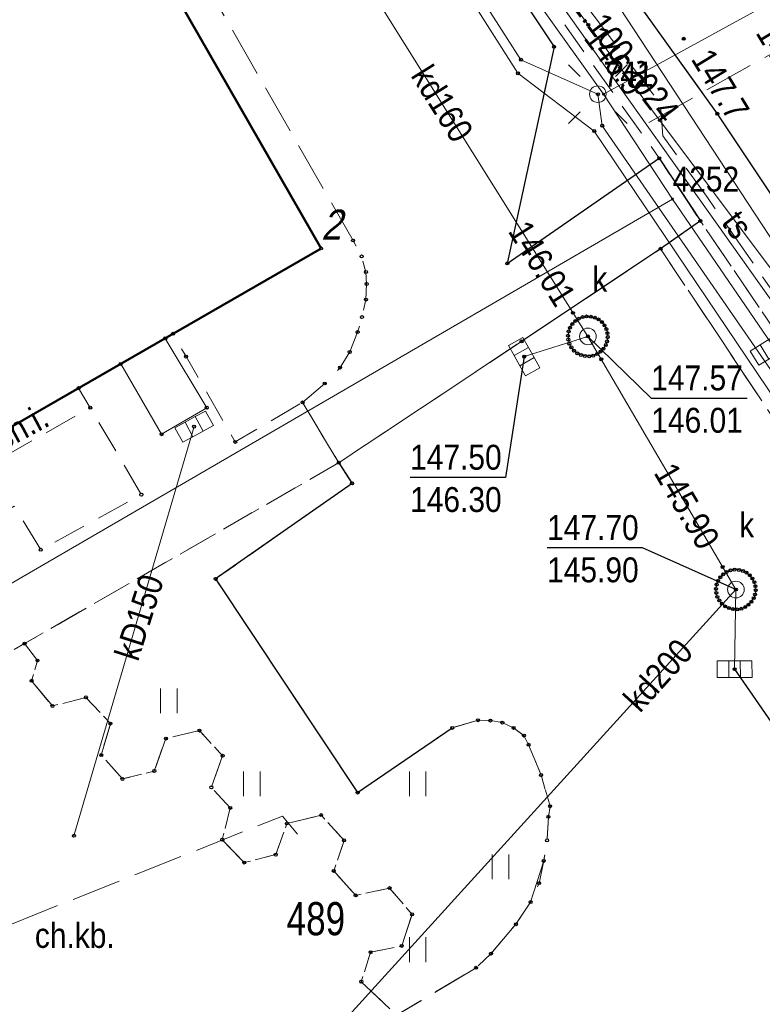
# Model space of a CAD drawing. Header units: metres. Extents: x 5551907 to 5556416, y 5709283 to 5712755.
# Tile 20 of 100: x 5554415 to 5554437, y 5710538 to 5710568. Entities that reach past the tile are written whole.
import ezdxf
from ezdxf.enums import TextEntityAlignment as Align

# ---------------------------------------------------------------- set-up
doc = ezdxf.new("R2010")
doc.units = ezdxf.units.M
for name, pattern in [('1.0_0.5', [1.5, 1, -0.5]), ('1.5_0.5', [2, 1.5, -0.5]), ('219-500', [0])]:
    doc.linetypes.add(name, pattern=pattern)
doc.layers.get('0').update_dxf_attribs({"color": 2, "lineweight": 5})
doc.styles.get("Standard").update_dxf_attribs({"font": 'Working1250', "width": 0.75})

# ---------------------------------------------------------------- blocks, each defined once
blk = doc.blocks.new('PUNKTBUD')
at = {"color": 0}
blk.add_circle((0, 0), 0.045, dxfattribs=at)
blk = doc.blocks.new('203')
at = {"linetype": 'Continuous', "lineweight": 0}
h = blk.add_hatch(color=0, dxfattribs=at)
edge = h.paths.add_edge_path()
edge.add_arc((0, 0), 0.045, 0, 360)
blk = doc.blocks.new('PW01')
at = {"linetype": 'Continuous', "lineweight": 13}
h = blk.add_hatch(color=0, dxfattribs=at)
edge = h.paths.add_edge_path()
edge.add_arc((0, 0), 0.045, 0, 360)
blk = doc.blocks.new('SM01')
at = {"color": 0, "linetype": 'Continuous', "lineweight": 13}
for p, q in [((-0.53, 0.531), (-0.883, 0.884)), ((0.531, 0.531), (0.884, 0.884)), ((-0.53, -0.53), (-0.883, -0.883)), ((0.531, -0.53), (0.884, -0.883))]:
    blk.add_line(p, q, dxfattribs=at)
blk.add_circle((0, 0), 0.25, dxfattribs=at)
blk = doc.blocks.new('US22')
at = {"color": 0, "linetype": 'Continuous', "lineweight": 13}
blk.add_circle((0, 0), 0.25, dxfattribs=at)
blk = doc.blocks.new('US05')
at = {"color": 0, "linetype": 'Continuous', "lineweight": 13}
for p, q in [((-0.525, -0.25), (-0.525, 0.25)), ((-0.525, 0.25), (-0.175, 0.25)), ((-0.175, -0.25), (-0.175, 0.25)), ((-0.175, 0.25), (0.175, 0.25)), ((0.175, -0.25), (0.175, 0.25)), ((0.175, 0.25), (0.525, 0.25)), ((0.525, -0.25), (0.525, 0.25)), ((-0.525, -0.25), (-0.175, -0.25)), ((-0.175, -0.25), (0.175, -0.25)), ((0.175, -0.25), (0.525, -0.25))]:
    blk.add_line(p, q, dxfattribs=at)
blk = doc.blocks.new('TU04')
at = {"color": 0, "linetype": 'Continuous', "lineweight": 13}
for p, q in [((0, 0), (0, 0.75)), ((0.5, 0), (0.5, 0.75))]:
    blk.add_line(p, q, dxfattribs=at)
blk = doc.blocks.new('PIKIETAW1891')
at = {"color": 0}
blk.add_circle((0, 0), 0.045, dxfattribs=at)

msp = doc.modelspace()

# ---------------------------------------------------------------- linework, layer by layer
at = {"layer": '218-kontur użytku gruntowego', "color": 3, "linetype": 'CONTINUOUS', "lineweight": 18, "flags": 128}
for points in [[(5554432.55, 5710565.37), (5554419.53, 5710583.6)], [(5554419.53, 5710583.6), (5554432.55, 5710565.37)], [(5554434.63, 5710562.21), (5554432.55, 5710565.37)], [(5554432.55, 5710565.37), (5554434.63, 5710562.21)], [(5554397.9, 5710540.87), (5554434.63, 5710562.21)], [(5554434.63, 5710562.21), (5554397.9, 5710540.87)], [(5554450.09, 5710539.61), (5554434.63, 5710562.21)], [(5554434.63, 5710562.21), (5554450.09, 5710539.61)]]:
    msp.add_lwpolyline(points, dxfattribs=at)
at = {"layer": '219-działka ewidencyjna', "color": 7, "linetype": '219-500', "lineweight": 18, "flags": 128}
for points in [[(5554419.53, 5710583.6), (5554432.55, 5710565.37)], [(5554441.5, 5710570.28), (5554432.55, 5710565.37)], [(5554432.55, 5710565.37), (5554434.63, 5710562.21)], [(5554434.63, 5710562.21), (5554397.9, 5710540.87)], [(5554434.63, 5710562.21), (5554450.09, 5710539.61)]]:
    msp.add_lwpolyline(points, dxfattribs=at)
at = {"layer": '312-budynek ewidencyjny', "color": 7, "linetype": 'CONTINUOUS', "lineweight": 50, "flags": 128}
for points in [[(5554417.89, 5710571.44), (5554424.04, 5710560.72)], [(5554424.04, 5710560.72), (5554402.22, 5710548.16)]]:
    msp.add_lwpolyline(points, dxfattribs=at)
at = {"layer": 'chodnik', "color": 7, "linetype": '1.0_0.5', "lineweight": 18, "flags": 128}
for points in [[(5554409.6, 5710545.62), (5554415.1, 5710548.81), (5554424.57, 5710554.26), (5554423.48, 5710556.08), (5554421.45, 5710554.89), (5554419.97, 5710557.46), (5554419.57, 5710558.15), (5554416.73, 5710556.51), (5554417.08, 5710555.92), (5554418.62, 5710553.3), (5554415.59, 5710551.64), (5554414.79, 5710552.95), (5554411.31, 5710550.93), (5554410.54, 5710552.2), (5554410.21, 5710552.76), (5554407.17, 5710551.01), (5554407.6, 5710550.29), (5554409.1, 5710547.77), (5554402.53, 5710543.98), (5554402, 5710544.89), (5554401.03, 5710544.35), (5554386.59, 5710567.79), (5554374.1, 5710581.99), (5554358.19, 5710600.16), (5554356.05, 5710597.82), (5554384.2, 5710565.77), (5554398.04, 5710543.15), (5554393.98, 5710542.22), (5554393.69, 5710541.86), (5554394.87, 5710540.63), (5554399, 5710541.59), (5554401.02, 5710538.25), (5554402.9, 5710535.82), (5554401.94, 5710535.09), (5554403.5, 5710533.11), (5554404.4, 5710533.82), (5554408.42, 5710528.67), (5554407.51, 5710528), (5554409.02, 5710525.97), (5554409.97, 5710526.73), (5554411.75, 5710524.49), (5554416.03, 5710519.11), (5554418.7, 5710520.56), (5554418.31, 5710521.08), (5554416.25, 5710523.69), (5554414.24, 5710526.31), (5554408.62, 5710533.5), (5554406.48, 5710536.28), (5554403.82, 5710539.7), (5554402.71, 5710541.62)], [(5554450.55, 5710542.97), (5554444.67, 5710551.74), (5554435.98, 5710564.78), (5554432.11, 5710570.18), (5554429.32, 5710574.04), (5554424.96, 5710579.93), (5554421.57, 5710584.7), (5554420.33, 5710583.2), (5554423.22, 5710578.68), (5554430.43, 5710568.81), (5554434.23, 5710563.44), (5554435.47, 5710561.55), (5554438.15, 5710557.6), (5554442.92, 5710550.53), (5554448.71, 5710541.81)], [(5554410.54, 5710552.2), (5554417.08, 5710555.92), (5554416.73, 5710556.51), (5554410.21, 5710552.76)], [(5554416.25, 5710523.69), (5554418.31, 5710521.08), (5554418.67, 5710522.47), (5554419.62, 5710522.66), (5554419.96, 5710523.65), (5554420.91, 5710523.88), (5554421.2, 5710524.77), (5554422.2, 5710524.98), (5554422.57, 5710526.02), (5554423, 5710526.28), (5554422.56, 5710527.53), (5554422.21, 5710528.72), (5554422.02, 5710529.61), (5554421.77, 5710529.57), (5554421.44, 5710528.53), (5554420.47, 5710528.35), (5554419.81, 5710529.04), (5554418.81, 5710528.84), (5554418.15, 5710529.53), (5554418.42, 5710530.5), (5554419.35, 5710530.72), (5554419.67, 5710531.68), (5554418.95, 5710532.49), (5554419.29, 5710533.47), (5554420.27, 5710533.65), (5554420.91, 5710532.95), (5554421.91, 5710533.16), (5554422.21, 5710534.11), (5554421.54, 5710534.91), (5554421.77, 5710535.86), (5554422.76, 5710536.09), (5554423.1, 5710537.09), (5554424.01, 5710537.29), (5554424.79, 5710536.43), (5554425.05, 5710536.67), (5554426.14, 5710537.52), (5554426.31, 5710537.61), (5554425.25, 5710538.62), (5554425.53, 5710539.51), (5554426.47, 5710539.7), (5554426.78, 5710540.65), (5554426.1, 5710541.44), (5554425.08, 5710541.22), (5554424.42, 5710541.96), (5554424.73, 5710542.88), (5554424.04, 5710543.64), (5554423.01, 5710543.39), (5554422.67, 5710542.45), (5554421.72, 5710542.21), (5554421.06, 5710542.9), (5554421.3, 5710543.86), (5554420.73, 5710544.48), (5554421.07, 5710545.43), (5554420.37, 5710546.19), (5554419.36, 5710545.95), (5554419.01, 5710544.97), (5554418.05, 5710544.73), (5554417.41, 5710545.45), (5554417.69, 5710546.4), (5554416.95, 5710547.19), (5554415.94, 5710546.93), (5554415.31, 5710547.69), (5554415.49, 5710548.3), (5554415.1, 5710548.81), (5554409.6, 5710545.62), (5554409.85, 5710545.29), (5554409.61, 5710544.58), (5554410.32, 5710543.84), (5554410.11, 5710542.98), (5554409.12, 5710542.67), (5554408.87, 5710541.88), (5554407.93, 5710541.56), (5554407.56, 5710540.65), (5554406.63, 5710540.37), (5554406.32, 5710539.35), (5554407.01, 5710538.56), (5554408, 5710538.75), (5554408.63, 5710538.15), (5554408.4, 5710537.11), (5554406.64, 5710536.67), (5554406.48, 5710536.28), (5554408.62, 5710533.5), (5554409.27, 5710533.64), (5554409.59, 5710534.56), (5554410.45, 5710534.8), (5554411.15, 5710534.11), (5554412.14, 5710534.31), (5554412.82, 5710533.65), (5554412.59, 5710532.68), (5554413.31, 5710531.94), (5554414.26, 5710532.12), (5554414.9, 5710531.46), (5554414.67, 5710530.56), (5554413.74, 5710530.3), (5554413.39, 5710529.31), (5554414.05, 5710528.59), (5554413.81, 5710527.68), (5554414.53, 5710526.85), (5554415.56, 5710527.04), (5554416.17, 5710526.44), (5554415.88, 5710525.47), (5554416.58, 5710524.67)]]:
    msp.add_lwpolyline(points, close=True, dxfattribs=at)
at = {"layer": 'inny obiekt trwale związany z budynkiem (powierzchnia)', "color": 7, "linetype": 'CONTINUOUS', "lineweight": 18, "flags": 128}
msp.add_lwpolyline([(5554418, 5710557.24), (5554419.23, 5710555.12), (5554420.59, 5710555.92), (5554419.34, 5710558.01)], close=True, dxfattribs=at)
at = {"layer": 'jezdnia', "color": 7, "linetype": '1.5_0.5', "lineweight": 18, "flags": 128}
for points in [[(5554450.55, 5710542.97), (5554456.35, 5710545.55), (5554453.9, 5710549.14), (5554446.31, 5710560.51), (5554445.95, 5710561.98), (5554441.22, 5710568.77), (5554439.95, 5710569.9), (5554438.36, 5710572.05), (5554434.35, 5710577.59), (5554431.23, 5710581.96), (5554429.47, 5710584.39), (5554421.57, 5710584.7), (5554424.96, 5710579.93), (5554429.32, 5710574.04), (5554432.11, 5710570.18), (5554435.98, 5710564.78), (5554444.67, 5710551.74)], [(5554420.99, 5710581.56), (5554418.77, 5710584.58), (5554415.21, 5710582.59), (5554414.55, 5710582.34), (5554414.11, 5710582.2), (5554413.55, 5710582.13), (5554413.04, 5710582.14), (5554412.51, 5710582.29), (5554411.66, 5710582.55), (5554414.34, 5710577.69), (5554415.17, 5710577.59), (5554415.54, 5710577.46), (5554425, 5710560.96), (5554425.26, 5710560.48), (5554425.39, 5710560.01), (5554425.41, 5710559.65), (5554425.39, 5710559.18), (5554425.27, 5710558.65), (5554425.14, 5710558.2), (5554424.9, 5710557.6), (5554424.61, 5710557.13), (5554424.15, 5710556.65), (5554423.48, 5710556.08), (5554424.57, 5710554.26), (5554430.08, 5710557.92), (5554434.27, 5710560.71), (5554435.47, 5710561.55), (5554434.23, 5710563.44), (5554429.65, 5710560.27), (5554431.06, 5710566.8), (5554425.95, 5710574.48), (5554423.58, 5710577.82), (5554422.28, 5710573.08), (5554419.3, 5710578.33), (5554419.24, 5710578.65), (5554419.27, 5710578.99), (5554419.4, 5710579.6), (5554419.7, 5710580.14), (5554420.07, 5710580.7), (5554420.73, 5710581.38)], [(5554423.49, 5710524.76), (5554423.5, 5710524.08), (5554423.27, 5710523.12), (5554422.19, 5710520.04), (5554424.16, 5710521.11), (5554428.59, 5710523.58), (5554433.01, 5710525.89), (5554429.02, 5710525.66), (5554428.06, 5710526.15), (5554427.22, 5710526.64), (5554426.77, 5710527.04), (5554426.29, 5710528.2), (5554426.08, 5710528.67), (5554425.81, 5710529.6), (5554425.75, 5710529.8), (5554425.68, 5710530.16), (5554425.67, 5710530.74), (5554425.75, 5710531.22), (5554425.92, 5710531.76), (5554426.18, 5710532.33), (5554426.53, 5710532.87), (5554426.9, 5710533.34), (5554427.37, 5710533.84), (5554427.88, 5710534.29), (5554431.3, 5710536.35), (5554431.9, 5710536.68), (5554432.79, 5710537.03), (5554433.3, 5710537.11), (5554433.82, 5710537.08), (5554434.46, 5710536.98), (5554435.04, 5710536.81), (5554435.57, 5710536.62), (5554436.05, 5710536.38), (5554436.49, 5710536.06), (5554436.99, 5710535.62), (5554437.38, 5710535.1), (5554439.15, 5710532.63), (5554448.02, 5710538.58), (5554448.29, 5710538.82), (5554448.5, 5710539), (5554448.52, 5710539.31), (5554434.27, 5710560.71), (5554430.08, 5710557.92), (5554424.57, 5710554.26), (5554424.97, 5710553.64), (5554420.86, 5710550.76), (5554425.14, 5710544.32), (5554427.99, 5710546.27), (5554428.77, 5710546.5), (5554429.14, 5710546.49), (5554429.5, 5710546.43), (5554429.84, 5710546.27), (5554430.15, 5710546.04), (5554430.29, 5710545.76), (5554430.67, 5710544.85), (5554430.94, 5710543.91), (5554430.89, 5710543.59), (5554430.85, 5710542.88), (5554430.75, 5710542.26), (5554430.35, 5710541.02), (5554429.91, 5710540.35), (5554429.16, 5710539.47), (5554428.71, 5710539.04), (5554426.31, 5710537.61), (5554426.14, 5710537.52), (5554425.05, 5710536.67), (5554424.79, 5710536.43), (5554424.46, 5710536.13), (5554423.82, 5710535.42), (5554423.29, 5710534.63), (5554422.8, 5710533.88), (5554422.53, 5710533.17), (5554422.22, 5710532.26), (5554421.97, 5710531.2), (5554422.02, 5710529.61), (5554422.21, 5710528.72), (5554422.56, 5710527.53), (5554423, 5710526.28), (5554423.34, 5710525.67), (5554423.44, 5710525.37)]]:
    msp.add_lwpolyline(points, close=True, dxfattribs=at)
at = {"layer": 'komora podziemna', "color": 34, "linetype": 'CONTINUOUS', "lineweight": 18, "flags": 128}
for points in [[(5554431.66, 5710557.64), (5554431.58, 5710557.74), (5554431.52, 5710557.85), (5554431.49, 5710557.97), (5554431.48, 5710558.09), (5554431.5, 5710558.22), (5554431.54, 5710558.33), (5554431.61, 5710558.44), (5554431.7, 5710558.53), (5554431.8, 5710558.6), (5554431.92, 5710558.65), (5554432.04, 5710558.67), (5554432.17, 5710558.66), (5554432.29, 5710558.63), (5554432.4, 5710558.58), (5554432.5, 5710558.5), (5554432.58, 5710558.4), (5554432.64, 5710558.29), (5554432.67, 5710558.17), (5554432.68, 5710558.05), (5554432.66, 5710557.92), (5554432.62, 5710557.81), (5554432.55, 5710557.7), (5554432.46, 5710557.61), (5554432.36, 5710557.54), (5554432.24, 5710557.49), (5554432.12, 5710557.47), (5554431.99, 5710557.48), (5554431.87, 5710557.51), (5554431.76, 5710557.56)], [(5554436.12, 5710550.01), (5554436.04, 5710550.11), (5554435.98, 5710550.22), (5554435.95, 5710550.34), (5554435.94, 5710550.46), (5554435.96, 5710550.59), (5554436, 5710550.7), (5554436.07, 5710550.81), (5554436.16, 5710550.9), (5554436.26, 5710550.97), (5554436.38, 5710551.02), (5554436.5, 5710551.04), (5554436.63, 5710551.03), (5554436.75, 5710551), (5554436.86, 5710550.95), (5554436.96, 5710550.87), (5554437.04, 5710550.77), (5554437.1, 5710550.66), (5554437.13, 5710550.54), (5554437.14, 5710550.42), (5554437.12, 5710550.29), (5554437.08, 5710550.18), (5554437.01, 5710550.07), (5554436.92, 5710549.98), (5554436.82, 5710549.91), (5554436.7, 5710549.86), (5554436.58, 5710549.84), (5554436.45, 5710549.85), (5554436.33, 5710549.88), (5554436.22, 5710549.93)]]:
    msp.add_lwpolyline(points, close=True, dxfattribs=at)
at = {"layer": 'krawężnik', "color": 7, "linetype": 'CONTINUOUS', "lineweight": 25, "flags": 128}
for points in [[(5554421.57, 5710584.7), (5554424.96, 5710579.93), (5554429.32, 5710574.04), (5554432.11, 5710570.18), (5554435.98, 5710564.78), (5554444.67, 5710551.74), (5554450.55, 5710542.97)], [(5554423.58, 5710577.82), (5554425.95, 5710574.48), (5554431.06, 5710566.8), (5554429.65, 5710560.27), (5554434.23, 5710563.44), (5554435.47, 5710561.55), (5554434.27, 5710560.71), (5554430.08, 5710557.92)], [(5554424.57, 5710554.26), (5554424.97, 5710553.64), (5554420.86, 5710550.76), (5554425.14, 5710544.32), (5554427.99, 5710546.27)]]:
    msp.add_lwpolyline(points, dxfattribs=at)
at = {"layer": 'przewód elektroenergetyczny podziemny', "color": 1, "linetype": 'CONTINUOUS', "lineweight": 18, "flags": 128}
msp.add_lwpolyline([(5554447.43, 5710536.26), (5554449.38, 5710538.96), (5554449.1, 5710539.91), (5554446.11, 5710544.72), (5554432.51, 5710564.42), (5554432.38, 5710565.37), (5554430.06, 5710566.41), (5554417.46, 5710586.08)], dxfattribs=at)
at = {"layer": 'przewód elektroenergetyczny podziemny - ob. projektowany', "color": 1, "linetype": '1.5_0.5', "lineweight": 18, "flags": 128}
msp.add_lwpolyline([(5554423.33, 5710543.07), (5554422.87, 5710543.61), (5554407.43, 5710537.46), (5554406.5, 5710536.2), (5554402.12, 5710535.99)], dxfattribs=at)
at = {"layer": 'przewód kanalizacyjny', "color": 34, "linetype": 'CONTINUOUS', "lineweight": 18, "flags": 128}
for points in [[(5554436.54, 5710550.44), (5554432.08, 5710558.07), (5554421.68, 5710574.68), (5554420.88, 5710581.74)], [(5554430.16, 5710557.46), (5554432.08, 5710558.07)], [(5554416.59, 5710543.02), (5554420.21, 5710555.35)], [(5554430.94, 5710510.08), (5554421.93, 5710525.08), (5554420.92, 5710527.11), (5554423.38, 5710535.95), (5554436.54, 5710550.44)], [(5554436.54, 5710550.44), (5554436.5, 5710548.04)]]:
    msp.add_lwpolyline(points, dxfattribs=at)
at = {"layer": 'przewód telekomunikacyjny podziemny', "color": 30, "linetype": 'CONTINUOUS', "lineweight": 18, "flags": 128}
for points in [[(5554446.39, 5710546), (5554438, 5710558.61), (5554420.23, 5710583.63), (5554400.56, 5710611.46), (5554390.86, 5710625.65), (5554379.37, 5710640.87), (5554363.85, 5710660.95), (5554356.41, 5710670.49), (5554340.96, 5710690.97), (5554324.08, 5710713.52), (5554322.07, 5710717.37), (5554318.83, 5710725.14), (5554317.4, 5710729.49), (5554313.96, 5710747.36), (5554310.1, 5710767.3), (5554307.07, 5710783.72), (5554304.42, 5710793.03), (5554300.46, 5710804.82), (5554292.87, 5710822.58)], [(5554463.96, 5710526.5), (5554462.85, 5710526.03), (5554461.35, 5710526.43), (5554450.63, 5710541.17), (5554432.61, 5710568.64), (5554418.97, 5710587.2), (5554405.21, 5710606.55), (5554390.24, 5710627.44), (5554367.89, 5710656.4), (5554350.5, 5710678.99), (5554328.33, 5710708.59), (5554322.14, 5710717.73), (5554320.14, 5710722.26), (5554317.97, 5710729.06), (5554315.34, 5710738.47), (5554308.85, 5710776.34), (5554305.91, 5710789.01), (5554301.93, 5710801.22), (5554298.1, 5710811.71)], [(5554451.62, 5710615.26), (5554451.25, 5710615.01), (5554445.5, 5710612.03), (5554439.88, 5710609.43), (5554431.8, 5710606.18), (5554420.5, 5710599.89), (5554413.04, 5710595.05), (5554418.43, 5710587.27), (5554421.85, 5710580.69), (5554423.62, 5710578.89), (5554425.07, 5710576.9), (5554428.95, 5710571.78), (5554432.09, 5710567.46), (5554439.67, 5710557.33), (5554446.17, 5710546.45), (5554449.55, 5710541.81), (5554450.74, 5710539.67), (5554440.28, 5710534.28), (5554434.87, 5710531.22), (5554426.77, 5710526.7), (5554421.99, 5710524.3), (5554412.76, 5710518.69), (5554409.67, 5710523.11), (5554408.89, 5710523.91)], [(5554417.46, 5710586.08), (5554417.53, 5710585.55), (5554429.97, 5710566), (5554432.27, 5710564.26), (5554445.48, 5710544.65), (5554445.62, 5710544.44), (5554445.73, 5710544.23), (5554449.01, 5710539.11), (5554441.92, 5710533.29), (5554441.76, 5710533.08), (5554441.56, 5710532.94), (5554421.13, 5710522.34)]]:
    msp.add_lwpolyline(points, dxfattribs=at)
at = {"layer": 'przewód telekomunikacyjny podziemny - ob. projektowany', "color": 30, "linetype": '1.5_0.5', "lineweight": 18, "flags": 128}
for points in [[(5554463.96, 5710526.5), (5554463.32, 5710526.04), (5554458.17, 5710524.26), (5554457.12, 5710523.86), (5554448.01, 5710540.49), (5554448.84, 5710543.27), (5554441.72, 5710554.37), (5554440.62, 5710555.15), (5554435.68, 5710562.26), (5554434.34, 5710564.11), (5554434.27, 5710565.07), (5554430.76, 5710569.72), (5554423.75, 5710578.99), (5554423.15, 5710579.08), (5554422.39, 5710580.23), (5554421.55, 5710581.5), (5554419.86, 5710584.76), (5554419.35, 5710585.14), (5554418.6, 5710585.59), (5554412.3, 5710594.62), (5554404.98, 5710604.98), (5554400.32, 5710611.51), (5554397.29, 5710615.98), (5554393.83, 5710620.82), (5554393.17, 5710620.36)], [(5554433.92, 5710564.52), (5554442.34, 5710569.24), (5554445.79, 5710570.61), (5554446.81, 5710571.3), (5554448.6, 5710572.49), (5554454.86, 5710576.18), (5554456.75, 5710577.29), (5554461.6, 5710580.24), (5554461.94, 5710580.44), (5554466.03, 5710583.31), (5554471.26, 5710586.77), (5554470.75, 5710587.7)]]:
    msp.add_lwpolyline(points, dxfattribs=at)
at = {"layer": 'rzedna-Atr2', "color": 7, "flags": 128}
for points in [[(5554432.08, 5710558.07), (5554433.99, 5710556.21), (5554436.881, 5710556.21)], [(5554430.16, 5710557.46), (5554429.6, 5710553.82), (5554426.72, 5710553.82)], [(5554436.54, 5710550.44), (5554433.73, 5710551.7), (5554430.85, 5710551.7)], [(5554436.5, 5710548.04), (5554438.15, 5710545.66), (5554440.743, 5710545.66)]]:
    msp.add_lwpolyline(points, dxfattribs=at)
at = {"layer": 'trawnik', "color": 7, "linetype": '1.0_0.5', "lineweight": 18, "flags": 128}
for points in [[(5554434.27, 5710560.71), (5554448.52, 5710539.31), (5554448.5, 5710539), (5554448.29, 5710538.82), (5554448.02, 5710538.58), (5554439.15, 5710532.63), (5554437.38, 5710535.1), (5554436.99, 5710535.62), (5554436.49, 5710536.06), (5554436.05, 5710536.38), (5554435.57, 5710536.62), (5554435.04, 5710536.81), (5554434.46, 5710536.98), (5554433.82, 5710537.08), (5554433.3, 5710537.11), (5554432.79, 5710537.03), (5554431.9, 5710536.68), (5554431.3, 5710536.35), (5554427.88, 5710534.29), (5554427.37, 5710533.84), (5554426.9, 5710533.34), (5554426.53, 5710532.87), (5554426.18, 5710532.33), (5554425.92, 5710531.76), (5554425.75, 5710531.22), (5554425.67, 5710530.74), (5554425.68, 5710530.16), (5554425.75, 5710529.8), (5554426.66, 5710529.81), (5554427.12, 5710529.62), (5554427.49, 5710529.3), (5554428.18, 5710528.57), (5554428.79, 5710528.12), (5554429.42, 5710527.8), (5554429.99, 5710527.54), (5554430.48, 5710527.46), (5554431.07, 5710527.51), (5554431.66, 5710527.63), (5554435.72, 5710529.81), (5554438.66, 5710531.16), (5554443.32, 5710533.38), (5554446.27, 5710534.72), (5554446.81, 5710535.06), (5554447.23, 5710535.45), (5554447.66, 5710536.04), (5554447.97, 5710536.56), (5554448.33, 5710537.37), (5554448.59, 5710538.09), (5554448.82, 5710538.89), (5554448.86, 5710539.7), (5554448.82, 5710540.79), (5554448.71, 5710541.81), (5554442.92, 5710550.53), (5554438.15, 5710557.6), (5554435.47, 5710561.55)], [(5554425.14, 5710544.32), (5554420.86, 5710550.76), (5554424.97, 5710553.64), (5554424.57, 5710554.26), (5554415.1, 5710548.81), (5554415.49, 5710548.3), (5554415.31, 5710547.69), (5554415.94, 5710546.93), (5554416.95, 5710547.19), (5554417.69, 5710546.4), (5554417.41, 5710545.45), (5554418.05, 5710544.73), (5554419.01, 5710544.97), (5554419.36, 5710545.95), (5554420.37, 5710546.19), (5554421.07, 5710545.43), (5554420.73, 5710544.48), (5554421.3, 5710543.86), (5554421.06, 5710542.9), (5554421.72, 5710542.21), (5554422.67, 5710542.45), (5554423.01, 5710543.39), (5554424.04, 5710543.64), (5554424.73, 5710542.88), (5554424.42, 5710541.96), (5554425.08, 5710541.22), (5554426.1, 5710541.44), (5554426.78, 5710540.65), (5554426.47, 5710539.7), (5554425.53, 5710539.51), (5554425.25, 5710538.62), (5554426.31, 5710537.61), (5554428.71, 5710539.04), (5554429.16, 5710539.47), (5554429.91, 5710540.35), (5554430.35, 5710541.02), (5554430.61, 5710541.59), (5554430.75, 5710542.26), (5554430.85, 5710542.88), (5554430.89, 5710543.59), (5554430.94, 5710543.91), (5554430.67, 5710544.85), (5554430.29, 5710545.76), (5554430.15, 5710546.04), (5554429.84, 5710546.27), (5554429.5, 5710546.43), (5554429.14, 5710546.49), (5554428.77, 5710546.5), (5554427.99, 5710546.27)]]:
    msp.add_lwpolyline(points, close=True, dxfattribs=at)

# ---------------------------------------------------------------- block references
at = {"layer": '203-punkt graniczny', "color": 7, "linetype": 'CONTINUOUS', "lineweight": 18}
for p in [(5554432.55, 5710565.37), (5554434.63, 5710562.21)]:
    msp.add_blockref('203', p, dxfattribs=at)
at = {"layer": 'kratka ściekowa', "color": 34, "linetype": 'CONTINUOUS', "lineweight": 18}
for p, rotation in [((5554430.16, 5710557.46), 299.163), ((5554437.55, 5710557.69), 31.626), ((5554420.21, 5710555.35), 28.565), ((5554436.5, 5710548.04), 0.256)]:
    msp.add_blockref('US05', p, dxfattribs=dict(at, rotation=rotation))
at = {"layer": 'latarnia', "color": 7, "linetype": 'CONTINUOUS', "lineweight": 18}
msp.add_blockref('SM01', (5554432.38, 5710565.37), dxfattribs=at)
at = {"layer": 'pikieta naturalna', "color": 7, "linetype": 'CONTINUOUS', "lineweight": 13}
msp.add_blockref('PW01', (5554434.97, 5710567.04), dxfattribs=at)
at = {"layer": 'Punkt budynku', "color": 5, "linetype": 'CONTINUOUS', "lineweight": 18}
for p in [(5554424.04, 5710560.72), (5554419.34, 5710558.01), (5554418, 5710557.24), (5554420.59, 5710555.92), (5554419.23, 5710555.12)]:
    msp.add_blockref('PUNKTBUD', p, dxfattribs=at)
at = {"layer": 'Punkt roboczy BDOT GESUT K1', "color": 6, "linetype": 'CONTINUOUS', "lineweight": 18}
for p in [(5554432.09, 5710567.46), (5554432.09, 5710567.46), (5554434.97, 5710567.04), (5554431.06, 5710566.8), (5554431.06, 5710566.8), (5554430.06, 5710566.41), (5554429.97, 5710566), (5554432.38, 5710565.37), (5554432.38, 5710565.37), (5554435.98, 5710564.78), (5554435.98, 5710564.78), (5554435.98, 5710564.78), (5554432.27, 5710564.26), (5554432.51, 5710564.42), (5554434.23, 5710563.44), (5554434.23, 5710563.44), (5554434.23, 5710563.44), (5554435.47, 5710561.55), (5554435.47, 5710561.55), (5554435.47, 5710561.55), (5554435.47, 5710561.55), (5554425, 5710560.96), (5554434.27, 5710560.71), (5554434.27, 5710560.71), (5554434.27, 5710560.71), (5554434.27, 5710560.71), (5554425.26, 5710560.48), (5554425.39, 5710560.01), (5554429.65, 5710560.27), (5554429.65, 5710560.27), (5554425.41, 5710559.65), (5554425.39, 5710559.18), (5554425.27, 5710558.65), (5554431.63, 5710558.78), (5554431.7, 5710558.53), (5554431.8, 5710558.6), (5554431.92, 5710558.65), (5554432.04, 5710558.67), (5554432.17, 5710558.66), (5554432.29, 5710558.63), (5554432.4, 5710558.58), (5554431.54, 5710558.33), (5554431.61, 5710558.44), (5554432.5, 5710558.5), (5554432.58, 5710558.4), (5554432.64, 5710558.29), (5554419.57, 5710558.15), (5554425.14, 5710558.2), (5554431.48, 5710558.09), (5554431.49, 5710557.97), (5554431.5, 5710558.22), (5554432.08, 5710558.07), (5554432.08, 5710558.07), (5554432.08, 5710558.07), (5554432.08, 5710558.07), (5554432.67, 5710558.17), (5554432.68, 5710558.05), (5554430.08, 5710557.92), (5554430.08, 5710557.92), (5554430.08, 5710557.92), (5554431.52, 5710557.85), (5554431.58, 5710557.74), (5554431.66, 5710557.64), (5554432.55, 5710557.7), (5554432.62, 5710557.81), (5554432.66, 5710557.92), (5554419.97, 5710557.46), (5554424.9, 5710557.6), (5554430.16, 5710557.46), (5554430.16, 5710557.46), (5554430.16, 5710557.46), (5554431.76, 5710557.56), (5554431.87, 5710557.51), (5554431.99, 5710557.48), (5554432.12, 5710557.47), (5554432.24, 5710557.49), (5554432.36, 5710557.54), (5554432.46, 5710557.61), (5554432.48, 5710557.38), (5554424.61, 5710557.13), (5554416.73, 5710556.51), (5554416.73, 5710556.51), (5554424.15, 5710556.65), (5554417.08, 5710555.92), (5554417.08, 5710555.92), (5554423.48, 5710556.08), (5554423.48, 5710556.08), (5554420.21, 5710555.35), (5554420.21, 5710555.35), (5554421.45, 5710554.89), (5554424.57, 5710554.26), (5554424.57, 5710554.26), (5554424.57, 5710554.26), (5554424.57, 5710554.26), (5554424.57, 5710554.26), (5554424.97, 5710553.64), (5554424.97, 5710553.64), (5554424.97, 5710553.64), (5554418.62, 5710553.3), (5554415.59, 5710551.64), (5554436.14, 5710551.12), (5554436.07, 5710550.81), (5554436.16, 5710550.9), (5554436.26, 5710550.97), (5554436.38, 5710551.02), (5554436.5, 5710551.04), (5554436.63, 5710551.03), (5554436.75, 5710551), (5554436.86, 5710550.95), (5554436.96, 5710550.87), (5554420.86, 5710550.76), (5554420.86, 5710550.76), (5554420.86, 5710550.76), (5554435.96, 5710550.59), (5554436, 5710550.7), (5554437.04, 5710550.77), (5554437.1, 5710550.66), (5554437.13, 5710550.54), (5554435.94, 5710550.46), (5554435.95, 5710550.34), (5554435.98, 5710550.22), (5554436.54, 5710550.44), (5554436.54, 5710550.44), (5554436.54, 5710550.44), (5554436.54, 5710550.44), (5554436.54, 5710550.44), (5554437.12, 5710550.29), (5554437.14, 5710550.42), (5554436.04, 5710550.11), (5554436.12, 5710550.01), (5554436.22, 5710549.93), (5554436.92, 5710549.98), (5554437.01, 5710550.07), (5554437.08, 5710550.18), (5554436.33, 5710549.88), (5554436.45, 5710549.85), (5554436.58, 5710549.84), (5554436.7, 5710549.86), (5554436.82, 5710549.91), (5554415.1, 5710548.81), (5554415.1, 5710548.81), (5554415.1, 5710548.81), (5554415.49, 5710548.3), (5554415.49, 5710548.3), (5554436.5, 5710548.04), (5554436.5, 5710548.04), (5554436.5, 5710548.04), (5554415.31, 5710547.69), (5554415.31, 5710547.69), (5554416.95, 5710547.19), (5554416.95, 5710547.19), (5554415.94, 5710546.93), (5554415.94, 5710546.93), (5554417.69, 5710546.4), (5554417.69, 5710546.4), (5554428.77, 5710546.5), (5554428.77, 5710546.5), (5554429.14, 5710546.49), (5554429.14, 5710546.49), (5554429.5, 5710546.43), (5554429.5, 5710546.43), (5554420.37, 5710546.19), (5554420.37, 5710546.19), (5554427.99, 5710546.27), (5554427.99, 5710546.27), (5554427.99, 5710546.27), (5554429.84, 5710546.27), (5554429.84, 5710546.27), (5554419.36, 5710545.95), (5554419.36, 5710545.95), (5554430.15, 5710546.04), (5554430.15, 5710546.04), (5554430.29, 5710545.76), (5554430.29, 5710545.76), (5554417.41, 5710545.45), (5554417.41, 5710545.45), (5554421.07, 5710545.43), (5554421.07, 5710545.43), (5554419.01, 5710544.97), (5554419.01, 5710544.97), (5554418.05, 5710544.73), (5554418.05, 5710544.73), (5554430.67, 5710544.85), (5554430.67, 5710544.85), (5554420.73, 5710544.48), (5554420.73, 5710544.48), (5554425.14, 5710544.32), (5554425.14, 5710544.32), (5554425.14, 5710544.32), (5554421.3, 5710543.86), (5554421.3, 5710543.86), (5554430.94, 5710543.91), (5554430.94, 5710543.91), (5554423.01, 5710543.39), (5554423.01, 5710543.39), (5554424.04, 5710543.64), (5554424.04, 5710543.64), (5554430.89, 5710543.59), (5554430.89, 5710543.59), (5554416.59, 5710543.02), (5554421.06, 5710542.9), (5554421.06, 5710542.9), (5554424.73, 5710542.88), (5554424.73, 5710542.88), (5554430.85, 5710542.88), (5554430.85, 5710542.88), (5554421.72, 5710542.21), (5554421.72, 5710542.21), (5554422.67, 5710542.45), (5554422.67, 5710542.45), (5554430.75, 5710542.26), (5554430.75, 5710542.26), (5554424.42, 5710541.96), (5554424.42, 5710541.96), (5554426.1, 5710541.44), (5554426.1, 5710541.44), (5554430.61, 5710541.59), (5554425.08, 5710541.22), (5554425.08, 5710541.22), (5554430.35, 5710541.02), (5554430.35, 5710541.02), (5554426.78, 5710540.65), (5554426.78, 5710540.65), (5554429.91, 5710540.35), (5554429.91, 5710540.35), (5554426.47, 5710539.7), (5554426.47, 5710539.7), (5554425.53, 5710539.51), (5554425.53, 5710539.51), (5554429.16, 5710539.47), (5554429.16, 5710539.47), (5554428.71, 5710539.04), (5554428.71, 5710539.04), (5554425.25, 5710538.62), (5554425.25, 5710538.62)]:
    msp.add_blockref('PIKIETAW1891', p, dxfattribs=at)
at = {"layer": 'rzedna', "color": 30, "linetype": 'CONTINUOUS', "lineweight": 18}
msp.add_blockref('PW01', (5554432.09, 5710567.46), dxfattribs=at)
at = {"layer": 'rzedna', "color": 7, "linetype": 'CONTINUOUS', "lineweight": 18}
for p in [(5554431.63, 5710558.78), (5554432.08, 5710558.07), (5554430.16, 5710557.46), (5554432.48, 5710557.38), (5554436.14, 5710551.12), (5554436.54, 5710550.44), (5554436.5, 5710548.04)]:
    msp.add_blockref('PW01', p, dxfattribs=at)
at = {"layer": 'trawnik', "color": 7, "linetype": 'CONTINUOUS', "lineweight": 18}
for p in [(5554419.199, 5710546.709), (5554421.699, 5710544.209), (5554426.699, 5710544.209), (5554429.199, 5710541.709), (5554426.699, 5710539.209)]:
    msp.add_blockref('TU04', p, dxfattribs=at)
at = {"layer": 'właz do komory lub kanału - okrągły', "color": 7, "linetype": 'CONTINUOUS', "lineweight": 18}
for p in [(5554432.08, 5710558.07), (5554436.54, 5710550.44)]:
    msp.add_blockref('US22', p, dxfattribs=at)

# ---------------------------------------------------------------- texts
at = {"layer": '203-punkt graniczny-Atr103', "color": 7, "width": 0.9}
for s, p in [('741', (5554432.55, 5710565.37)), ('741', (5554432.55, 5710565.37)), ('4252', (5554434.63, 5710562.21)), ('4252', (5554434.63, 5710562.21))]:
    msp.add_text(s, height=0.75, dxfattribs=at).set_placement(p, align=Align.BOTTOM_LEFT)
at = {"layer": '211-numer działki ewidencyjnej', "color": 7, "linetype": 'CONTINUOUS', "lineweight": 18, "width": 0.79}
msp.add_text('489', height=1, dxfattribs=at).set_placement((5554423, 5710540.02))
at = {"layer": 'chodnik-Atr17', "color": 7, "width": 0.9}
msp.add_text('ch.i.', height=0.75, rotation=28.249, dxfattribs=at).set_placement((5554414.45, 5710554.62))
msp.add_text('ch.kb.', height=0.75, dxfattribs=at).set_placement((5554415.41, 5710539.64))
at = {"layer": 'pikieta naturalna-Atr2', "color": 7, "width": 0.9}
for s, rotation, p in [('147.8', 300.827, (5554437.12, 5710567.22)), ('147.7', 301.345, (5554435.17, 5710566.43))]:
    msp.add_text(s, height=0.75, rotation=rotation, dxfattribs=at).set_placement(p)
at = {"layer": 'przewód kanalizacyjny-Atr1', "color": 34, "width": 0.9}
for s, rotation, p in [('kd160', 302.051, (5554427.04, 5710566.13)), ('kD150', 72.326, (5554418.16, 5710548.36)), ('kd200', 47.754, (5554433.37, 5710546.95))]:
    msp.add_text(s, height=0.75, rotation=rotation, dxfattribs=at).set_placement(p, align=Align.MIDDLE_LEFT)
at = {"layer": 'przewód telekomunikacyjny podziemny - ob. projektowany-Atr1', "color": 30, "width": 0.9}
msp.add_text('proj. t DG.GiK.6630.1.100.2024', height=0.75, rotation=307.096, dxfattribs=at).set_placement((5554426.96, 5710574.75), align=Align.MIDDLE_LEFT)
at = {"layer": 'przewód telekomunikacyjny podziemny-Atr1', "color": 30, "width": 0.9}
msp.add_text('ts', height=0.75, rotation=-53.193, dxfattribs=at).set_placement((5554436.38, 5710561.72), align=Align.MIDDLE_LEFT)
at = {"layer": 'Punkt budynku-Atr104', "color": 5, "oblique": 15, "width": 0.9}
msp.add_text('2', height=0.9, dxfattribs=at).set_placement((5554424.04, 5710560.72), align=Align.BOTTOM_LEFT)
at = {"layer": 'rzedna-Atr2', "color": 30, "width": 0.9}
msp.add_text('146.9', height=0.75, rotation=306.806, dxfattribs=at).set_placement((5554432.23, 5710567.28), align=Align.MIDDLE_LEFT)
at = {"layer": 'rzedna-Atr2', "color": 7, "width": 0.9}
for s, rotation, p in [('146.01', 302.051, (5554429.97, 5710561.44)), ('145.90', 300.307, (5554434.37, 5710554.15))]:
    msp.add_text(s, height=0.75, rotation=rotation, dxfattribs=at).set_placement(p, align=Align.MIDDLE_LEFT)
for s, p in [('147.57', (5554433.99, 5710556.218)), ('147.50', (5554426.72, 5710553.828)), ('147.70', (5554430.85, 5710551.708))]:
    msp.add_text(s, height=0.75, dxfattribs=at).set_placement(p, align=Align.BOTTOM_LEFT)
at = {"layer": 'rzedna-Atr3', "color": 7, "width": 0.9}
for s, p in [('146.01', (5554433.99, 5710554.942)), ('146.30', (5554426.72, 5710552.553)), ('145.90', (5554430.85, 5710550.433))]:
    msp.add_text(s, height=0.75, dxfattribs=at).set_placement(p, align=Align.BOTTOM_LEFT)
at = {"layer": 'właz do komory lub kanału - okrągły-Atr17', "color": 7, "width": 0.9}
for p in [(5554432.21, 5710559.42), (5554436.64, 5710552.01)]:
    msp.add_text('k', height=0.75, dxfattribs=at).set_placement(p)

doc.saveas('drawing.dxf')
